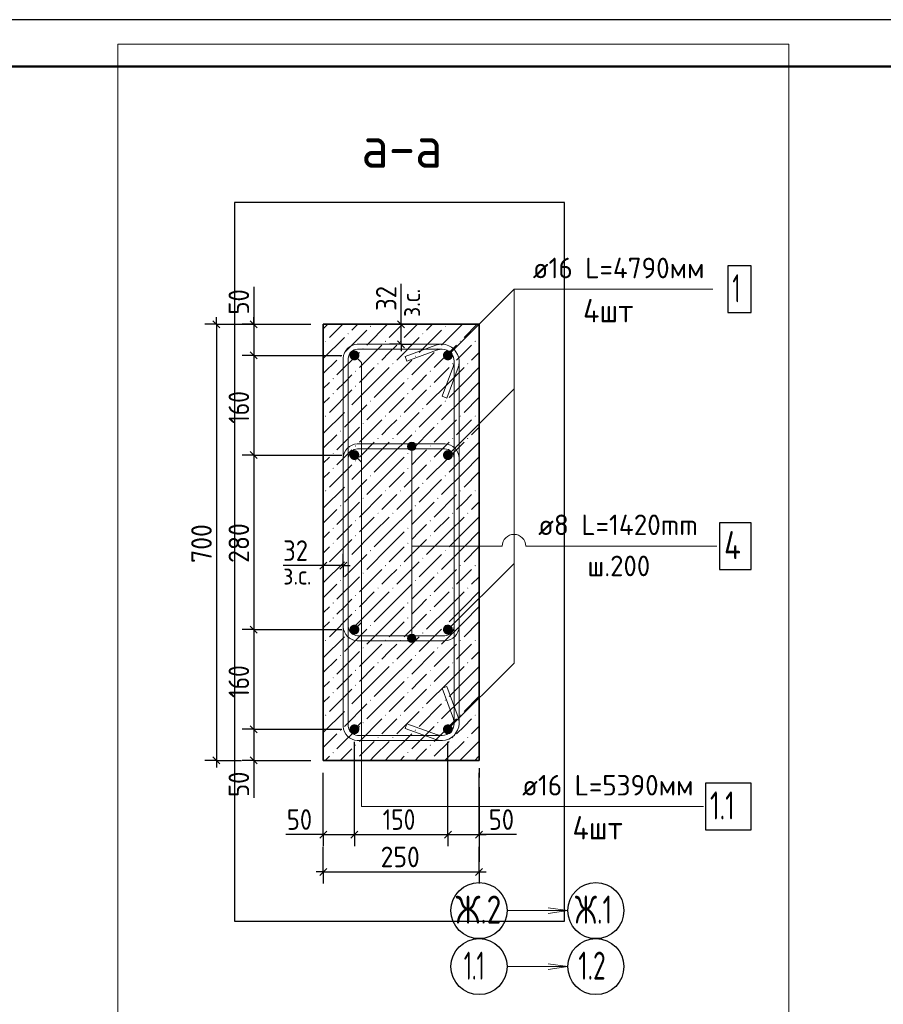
# Model space of a CAD drawing. Header units: millimetres. Extents: x 0 to 50400, y 0 to 35640.
# Tile 5 of 10: x 16471 to 27560, y 22999 to 35640. Entities that reach past the tile are written whole.
import ezdxf

# ---------------------------------------------------------------- set-up
doc = ezdxf.new("R2010")
doc.units = ezdxf.units.MM
doc.linetypes.add('______2', pattern=[324, 240, -84])
doc.linetypes.add('______5', pattern=[1320, 960, -120, 120, -120])
for name, color, linetype, lineweight in [('Standard', 7, 'Continuous', 25), ('ЖБ Пилон', 7, 'Continuous', 35), ('Заголовок чертежа', 7, 'Continuous', 25), ('Позиционная метка диаметр_ шаг', 7, 'Continuous', 13), ('Позиционная метка линия выноска', 7, 'Continuous', 13)]:
    doc.layers.add(name, color=color, linetype=linetype, lineweight=lineweight)
for name, color, linetype, true_color in [('Оси', 7, '______5', 0x656565), ('Стена фоновая арматура Х1', 7, '______2', 0xa0a0a0), ('Стена Хомут', 7, '______2', 0xa0a0a0)]:
    doc.layers.add(name, color=color, linetype=linetype, true_color=true_color)
doc.layers.add('Размерная выноска', color=7, linetype='Continuous')
doc.styles.add('ISOCPEUR', font='txt')

msp = doc.modelspace()

# ---------------------------------------------------------------- hatches: boundary and pattern name
at = {"layer": 'ЖБ Пилон', "linetype": 'Continuous', "lineweight": 18, "transparency": 33554687}
for points in [[(20688, 31599), (20680, 31607), (20688, 31615), (20695, 31607)], [(20976, 31695), (20968, 31703), (20976, 31711), (20983, 31703)], [(21648, 31599), (21640, 31607), (21648, 31615), (21655, 31607)], [(21936, 31695), (21928, 31703), (21936, 31711), (21943, 31703)], [(20400, 31503), (20392, 31511), (20400, 31519), (20407, 31511)], [(21168, 31503), (21160, 31511), (21168, 31519), (21175, 31511)], [(21360, 31503), (21352, 31511), (21360, 31519), (21367, 31511)], [(22128, 31503), (22120, 31511), (22128, 31519), (22135, 31511)], [(22320, 31503), (22312, 31511), (22320, 31519), (22327, 31511)], [(20880, 31407), (20872, 31415), (20880, 31423), (20887, 31415)], [(21840, 31407), (21832, 31415), (21840, 31423), (21847, 31415)], [(20592, 31311), (20584, 31319), (20592, 31327), (20599, 31319)], [(21072, 31215), (21064, 31223), (21072, 31231), (21079, 31223)], [(21264, 31215), (21256, 31223), (21264, 31231), (21271, 31223)], [(21552, 31311), (21544, 31319), (21552, 31327), (21559, 31319)], [(22032, 31215), (22024, 31223), (22032, 31231), (22039, 31223)], [(22224, 31215), (22216, 31223), (22224, 31231), (22231, 31223)], [(20784, 31119), (20776, 31127), (20784, 31135), (20791, 31127)], [(21744, 31119), (21736, 31127), (21744, 31135), (21751, 31127)], [(20496, 31023), (20488, 31031), (20496, 31039), (20503, 31031)], [(21456, 31023), (21448, 31031), (21456, 31039), (21463, 31031)], [(20496, 30831), (20488, 30839), (20496, 30847), (20503, 30839)], [(20784, 30927), (20776, 30935), (20784, 30943), (20791, 30935)], [(21456, 30831), (21448, 30839), (21456, 30847), (21463, 30839)], [(21744, 30927), (21736, 30935), (21744, 30943), (21751, 30935)], [(20976, 30735), (20968, 30743), (20976, 30751), (20983, 30743)], [(21936, 30735), (21928, 30743), (21936, 30751), (21943, 30743)], [(20688, 30639), (20680, 30647), (20688, 30655), (20695, 30647)], [(21648, 30639), (21640, 30647), (21648, 30655), (21655, 30647)], [(20400, 30543), (20392, 30551), (20400, 30559), (20407, 30551)], [(21168, 30543), (21160, 30551), (21168, 30559), (21175, 30551)], [(21360, 30543), (21352, 30551), (21360, 30559), (21367, 30551)], [(22128, 30543), (22120, 30551), (22128, 30559), (22135, 30551)], [(22320, 30543), (22312, 30551), (22320, 30559), (22327, 30551)], [(20592, 30351), (20584, 30359), (20592, 30367), (20599, 30359)], [(20880, 30447), (20872, 30455), (20880, 30463), (20887, 30455)], [(21552, 30351), (21544, 30359), (21552, 30367), (21559, 30359)], [(21840, 30447), (21832, 30455), (21840, 30463), (21847, 30455)], [(21072, 30255), (21064, 30263), (21072, 30271), (21079, 30263)], [(21264, 30255), (21256, 30263), (21264, 30271), (21271, 30263)], [(22032, 30255), (22024, 30263), (22032, 30271), (22039, 30263)], [(22224, 30255), (22216, 30263), (22224, 30271), (22231, 30263)], [(20784, 30159), (20776, 30167), (20784, 30175), (20791, 30167)], [(21744, 30159), (21736, 30167), (21744, 30175), (21751, 30167)], [(20496, 30063), (20488, 30071), (20496, 30079), (20503, 30071)], [(20784, 29967), (20776, 29975), (20784, 29983), (20791, 29975)], [(21456, 30063), (21448, 30071), (21456, 30079), (21463, 30071)], [(21744, 29967), (21736, 29975), (21744, 29983), (21751, 29975)], [(20496, 29871), (20488, 29879), (20496, 29887), (20503, 29879)], [(21456, 29871), (21448, 29879), (21456, 29887), (21463, 29879)], [(20976, 29775), (20968, 29783), (20976, 29791), (20983, 29783)], [(21936, 29775), (21928, 29783), (21936, 29791), (21943, 29783)], [(20400, 29583), (20392, 29591), (20400, 29599), (20407, 29591)], [(20688, 29679), (20680, 29687), (20688, 29695), (20695, 29687)], [(21168, 29583), (21160, 29591), (21168, 29599), (21175, 29591)], [(21360, 29583), (21352, 29591), (21360, 29599), (21367, 29591)], [(21648, 29679), (21640, 29687), (21648, 29695), (21655, 29687)], [(22128, 29583), (22120, 29591), (22128, 29599), (22135, 29591)], [(22320, 29583), (22312, 29591), (22320, 29599), (22327, 29591)], [(20880, 29487), (20872, 29495), (20880, 29503), (20887, 29495)], [(21840, 29487), (21832, 29495), (21840, 29503), (21847, 29495)], [(20592, 29391), (20584, 29399), (20592, 29407), (20599, 29399)], [(21552, 29391), (21544, 29399), (21552, 29407), (21559, 29399)], [(20784, 29199), (20776, 29207), (20784, 29215), (20791, 29207)], [(21072, 29295), (21064, 29303), (21072, 29311), (21079, 29303)], [(21264, 29295), (21256, 29303), (21264, 29311), (21271, 29303)], [(21744, 29199), (21736, 29207), (21744, 29215), (21751, 29207)], [(22032, 29295), (22024, 29303), (22032, 29311), (22039, 29303)], [(22224, 29295), (22216, 29303), (22224, 29311), (22231, 29303)], [(20496, 29103), (20488, 29111), (20496, 29119), (20503, 29111)], [(21456, 29103), (21448, 29111), (21456, 29119), (21463, 29111)], [(20784, 29007), (20776, 29015), (20784, 29023), (20791, 29015)], [(21744, 29007), (21736, 29015), (21744, 29023), (21751, 29015)], [(20496, 28911), (20488, 28919), (20496, 28927), (20503, 28919)], [(20976, 28815), (20968, 28823), (20976, 28831), (20983, 28823)], [(21456, 28911), (21448, 28919), (21456, 28927), (21463, 28919)], [(21936, 28815), (21928, 28823), (21936, 28831), (21943, 28823)], [(20688, 28719), (20680, 28727), (20688, 28735), (20695, 28727)], [(21648, 28719), (21640, 28727), (21648, 28735), (21655, 28727)], [(20400, 28623), (20392, 28631), (20400, 28639), (20407, 28631)], [(21168, 28623), (21160, 28631), (21168, 28639), (21175, 28631)], [(21360, 28623), (21352, 28631), (21360, 28639), (21367, 28631)], [(22128, 28623), (22120, 28631), (22128, 28639), (22135, 28631)], [(22320, 28623), (22312, 28631), (22320, 28639), (22327, 28631)], [(20592, 28431), (20584, 28439), (20592, 28447), (20599, 28439)], [(20880, 28527), (20872, 28535), (20880, 28543), (20887, 28535)], [(21552, 28431), (21544, 28439), (21552, 28447), (21559, 28439)], [(21840, 28527), (21832, 28535), (21840, 28543), (21847, 28535)], [(21072, 28335), (21064, 28343), (21072, 28351), (21079, 28343)], [(21264, 28335), (21256, 28343), (21264, 28351), (21271, 28343)], [(22032, 28335), (22024, 28343), (22032, 28351), (22039, 28343)], [(22224, 28335), (22216, 28343), (22224, 28351), (22231, 28343)], [(20784, 28239), (20776, 28247), (20784, 28255), (20791, 28247)], [(21744, 28239), (21736, 28247), (21744, 28255), (21751, 28247)], [(20496, 28143), (20488, 28151), (20496, 28159), (20503, 28151)], [(20784, 28047), (20776, 28055), (20784, 28063), (20791, 28055)], [(21456, 28143), (21448, 28151), (21456, 28159), (21463, 28151)], [(21744, 28047), (21736, 28055), (21744, 28063), (21751, 28055)], [(20496, 27951), (20488, 27959), (20496, 27967), (20503, 27959)], [(21456, 27951), (21448, 27959), (21456, 27967), (21463, 27959)], [(20976, 27855), (20968, 27863), (20976, 27871), (20983, 27863)], [(21936, 27855), (21928, 27863), (21936, 27871), (21943, 27863)], [(20688, 27759), (20680, 27767), (20688, 27775), (20695, 27767)], [(21648, 27759), (21640, 27767), (21648, 27775), (21655, 27767)], [(20400, 27663), (20392, 27671), (20400, 27679), (20407, 27671)], [(20880, 27567), (20872, 27575), (20880, 27583), (20887, 27575)], [(21168, 27663), (21160, 27671), (21168, 27679), (21175, 27671)], [(21360, 27663), (21352, 27671), (21360, 27679), (21367, 27671)], [(21840, 27567), (21832, 27575), (21840, 27583), (21847, 27575)], [(22128, 27663), (22120, 27671), (22128, 27679), (22135, 27671)], [(22320, 27663), (22312, 27671), (22320, 27679), (22327, 27671)], [(20592, 27471), (20584, 27479), (20592, 27487), (20599, 27479)], [(21552, 27471), (21544, 27479), (21552, 27487), (21559, 27479)], [(21072, 27375), (21064, 27383), (21072, 27391), (21079, 27383)], [(21264, 27375), (21256, 27383), (21264, 27391), (21271, 27383)], [(22032, 27375), (22024, 27383), (22032, 27391), (22039, 27383)], [(22224, 27375), (22216, 27383), (22224, 27391), (22231, 27383)], [(20496, 27183), (20488, 27191), (20496, 27199), (20503, 27191)], [(20784, 27279), (20776, 27287), (20784, 27295), (20791, 27287)], [(21456, 27183), (21448, 27191), (21456, 27199), (21463, 27191)], [(21744, 27279), (21736, 27287), (21744, 27295), (21751, 27287)], [(20784, 27087), (20776, 27095), (20784, 27103), (20791, 27095)], [(21744, 27087), (21736, 27095), (21744, 27103), (21751, 27095)], [(20496, 26991), (20488, 26999), (20496, 27007), (20503, 26999)], [(21456, 26991), (21448, 26999), (21456, 27007), (21463, 26999)], [(20688, 26799), (20680, 26807), (20688, 26815), (20695, 26807)], [(20976, 26895), (20968, 26903), (20976, 26911), (20983, 26903)], [(21648, 26799), (21640, 26807), (21648, 26815), (21655, 26807)], [(21936, 26895), (21928, 26903), (21936, 26911), (21943, 26903)], [(20400, 26703), (20392, 26711), (20400, 26719), (20407, 26711)], [(21168, 26703), (21160, 26711), (21168, 26719), (21175, 26711)], [(21360, 26703), (21352, 26711), (21360, 26719), (21367, 26711)], [(22128, 26703), (22120, 26711), (22128, 26719), (22135, 26711)], [(22320, 26703), (22312, 26711), (22320, 26719), (22327, 26711)], [(20880, 26607), (20872, 26615), (20880, 26623), (20887, 26615)], [(21840, 26607), (21832, 26615), (21840, 26623), (21847, 26615)], [(20592, 26511), (20584, 26519), (20592, 26527), (20599, 26519)], [(21072, 26415), (21064, 26423), (21072, 26431), (21079, 26423)], [(21264, 26415), (21256, 26423), (21264, 26431), (21271, 26423)], [(21552, 26511), (21544, 26519), (21552, 26527), (21559, 26519)], [(22032, 26415), (22024, 26423), (22032, 26431), (22039, 26423)], [(22224, 26415), (22216, 26423), (22224, 26431), (22231, 26423)], [(20784, 26319), (20776, 26327), (20784, 26335), (20791, 26327)], [(21744, 26319), (21736, 26327), (21744, 26335), (21751, 26327)], [(20496, 26223), (20488, 26231), (20496, 26239), (20503, 26231)], [(21456, 26223), (21448, 26231), (21456, 26239), (21463, 26231)], [(20780, 26130), (20776, 26135), (20784, 26143), (20791, 26135), (20787, 26130)], [(21740, 26130), (21736, 26135), (21744, 26143), (21751, 26135), (21747, 26130)]]:
    msp.add_hatch(color=7, dxfattribs=at).paths.add_polyline_path(points, flags=16)
at = {"layer": 'Позиционная метка линия выноска', "linetype": 'Continuous', "lineweight": 13, "transparency": 33554687}
for points in [[(21478, 30209), (21532, 30209), (21505, 30216)], [(21552, 30189), (21459, 30189), (21451, 30162)], [(21552, 30189), (21451, 30162), (21559, 30162)], [(21559, 30162), (21451, 30162), (21459, 30135)], [(21532, 30209), (21478, 30209), (21459, 30189)], [(21532, 30209), (21459, 30189), (21552, 30189)], [(21559, 30162), (21459, 30135), (21552, 30135)], [(21552, 30135), (21459, 30135), (21478, 30116)], [(21552, 30135), (21478, 30116), (21532, 30116)], [(21532, 30116), (21478, 30116), (21505, 30108)], [(21451, 27698), (21559, 27698), (21552, 27725)], [(21451, 27698), (21552, 27725), (21459, 27725)], [(21459, 27671), (21559, 27698), (21451, 27698)], [(21459, 27725), (21552, 27725), (21532, 27745)], [(21459, 27725), (21532, 27745), (21478, 27745)], [(21459, 27671), (21552, 27671), (21559, 27698)], [(21478, 27745), (21532, 27745), (21505, 27752)], [(21478, 27652), (21552, 27671), (21459, 27671)], [(21478, 27652), (21532, 27652), (21552, 27671)], [(21532, 27652), (21478, 27652), (21505, 27644)]]:
    msp.add_hatch(color=7, dxfattribs=at).paths.add_polyline_path(points)
at = {"layer": 'Стена фоновая арматура Х1', "linetype": 'Continuous', "lineweight": 18, "transparency": 33554687}
for points in [[(20833, 31330), (20828, 31355), (20815, 31376), (20794, 31389), (20769, 31394), (20745, 31389), (20724, 31376), (20710, 31355), (20705, 31330), (20710, 31306), (20724, 31285), (20745, 31271), (20769, 31266), (20794, 31271), (20815, 31285), (20828, 31306)], [(22033, 31330), (22028, 31355), (22015, 31376), (21994, 31389), (21969, 31394), (21945, 31389), (21924, 31376), (21910, 31355), (21905, 31330), (21910, 31306), (21924, 31285), (21945, 31271), (21969, 31266), (21994, 31271), (22015, 31285), (22028, 31306)], [(20833, 30050), (20828, 30075), (20815, 30096), (20794, 30109), (20769, 30114), (20745, 30109), (20724, 30096), (20710, 30075), (20705, 30050), (20710, 30026), (20724, 30005), (20745, 29991), (20769, 29986), (20794, 29991), (20815, 30005), (20828, 30026)], [(22033, 30050), (22028, 30075), (22015, 30096), (21994, 30109), (21969, 30114), (21945, 30109), (21924, 30096), (21910, 30075), (21905, 30050), (21910, 30026), (21924, 30005), (21945, 29991), (21969, 29986), (21994, 29991), (22015, 30005), (22028, 30026)], [(20833, 27810), (20828, 27835), (20815, 27856), (20794, 27869), (20769, 27874), (20745, 27869), (20724, 27856), (20710, 27835), (20705, 27810), (20710, 27786), (20724, 27765), (20745, 27751), (20769, 27746), (20794, 27751), (20815, 27765), (20828, 27786)], [(22033, 27810), (22028, 27835), (22015, 27856), (21994, 27869), (21969, 27874), (21945, 27869), (21924, 27856), (21910, 27835), (21905, 27810), (21910, 27786), (21924, 27765), (21945, 27751), (21969, 27746), (21994, 27751), (22015, 27765), (22028, 27786)], [(20833, 26530), (20828, 26555), (20815, 26576), (20794, 26589), (20769, 26594), (20745, 26589), (20724, 26576), (20710, 26555), (20705, 26530), (20710, 26506), (20724, 26485), (20745, 26471), (20769, 26466), (20794, 26471), (20815, 26485), (20828, 26506)], [(22033, 26530), (22028, 26555), (22015, 26576), (21994, 26589), (21969, 26594), (21945, 26589), (21924, 26576), (21910, 26555), (21905, 26530), (21910, 26506), (21924, 26485), (21945, 26471), (21969, 26466), (21994, 26471), (22015, 26485), (22028, 26506)]]:
    msp.add_hatch(color=7, dxfattribs=at).paths.add_polyline_path(points)

# ---------------------------------------------------------------- linework, layer by layer
at = {"layer": 'Standard', "color": 7, "linetype": 'Continuous', "lineweight": -3, "transparency": 33554687}
for p, q in [((18997, 31730), (18847, 31730)), ((18997, 31730), (18997, 31820)), ((18997, 31730), (19147, 31730)), ((18997, 31730), (20209, 31730)), ((19477, 31730), (19327, 31730)), ((19477, 31730), (19477, 31820)), ((19477, 31730), (19627, 31730)), ((19477, 31730), (20209, 31730)), ((19477, 31730), (19477, 31330)), ((21369, 31730), (21219, 31730)), ((21369, 31730), (21369, 31820)), ((21369, 31730), (21519, 31730)), ((21369, 31474), (21369, 31730)), ((21369, 31474), (21219, 31474)), ((21369, 31474), (21519, 31474)), ((21369, 31474), (21369, 31384)), ((19477, 31330), (19327, 31330)), ((19477, 31330), (19627, 31330)), ((19477, 31330), (20609, 31330)), ((19477, 31330), (19477, 30050)), ((19477, 30050), (19327, 30050)), ((19477, 30050), (19627, 30050)), ((19477, 30050), (20609, 30050)), ((19477, 30050), (19477, 27810)), ((20369, 28632), (20369, 28782)), ((20626, 28632), (20626, 28782)), ((20369, 28632), (20279, 28632)), ((20369, 28632), (20369, 28482)), ((20626, 28632), (20369, 28632)), ((20626, 28632), (20626, 28482)), ((20626, 28632), (20716, 28632)), ((19477, 27810), (19327, 27810)), ((19477, 27810), (19627, 27810)), ((19477, 27810), (20609, 27810)), ((19477, 27810), (19477, 26530)), ((19477, 26530), (19327, 26530)), ((19477, 26530), (19627, 26530)), ((19477, 26530), (20609, 26530)), ((19477, 26530), (19477, 26130)), ((18997, 26130), (18847, 26130)), ((18997, 26130), (19147, 26130)), ((18997, 26130), (19317, 26130)), ((18997, 26130), (18997, 26040)), ((19477, 26130), (19327, 26130)), ((19477, 26130), (19627, 26130)), ((19477, 26130), (20209, 26130)), ((19477, 26130), (19477, 26040)), ((20369, 25179), (20369, 25329)), ((20769, 25179), (20769, 25329)), ((21969, 25179), (21969, 25329)), ((22369, 25179), (22369, 25329)), ((20369, 25179), (20279, 25179)), ((20369, 25179), (20369, 25029)), ((20369, 25179), (20769, 25179)), ((20769, 25179), (20769, 25029)), ((20769, 25179), (21969, 25179)), ((21969, 25179), (21969, 25029)), ((21969, 25179), (22369, 25179)), ((22369, 25179), (22369, 25029)), ((22369, 25179), (22459, 25179)), ((20369, 24699), (20369, 25019)), ((22369, 24699), (22369, 25019)), ((20369, 24699), (20369, 24849)), ((22369, 24699), (22369, 24849)), ((20369, 24699), (20279, 24699)), ((20369, 24699), (20369, 24549)), ((20369, 24699), (22369, 24699)), ((22369, 24699), (22369, 24549)), ((22369, 24699), (22459, 24699))]:
    msp.add_line(p, q, dxfattribs=at)
at = {"layer": 'Standard', "color": 7, "linetype": 'Continuous', "lineweight": 25, "transparency": 33554687}
for p, q in [((18952, 31775), (19042, 31685)), ((19432, 31775), (19522, 31685)), ((21414, 31685), (21324, 31775)), ((21414, 31429), (21324, 31519)), ((19432, 31375), (19522, 31285)), ((19432, 30095), (19522, 30005)), ((20414, 28677), (20324, 28587)), ((20671, 28677), (20581, 28587)), ((19432, 27855), (19522, 27765)), ((19432, 26575), (19522, 26485)), ((18952, 26175), (19042, 26085)), ((19432, 26175), (19522, 26085)), ((20324, 25134), (20414, 25224)), ((20724, 25134), (20814, 25224)), ((21924, 25134), (22014, 25224)), ((22324, 25134), (22414, 25224)), ((20324, 24654), (20414, 24744)), ((22324, 24654), (22414, 24744))]:
    msp.add_line(p, q, dxfattribs=at)
msp.add_lwpolyline([(0, 0), (50400, 0), (50400, 35640), (0, 35640), (0, 0)], close=True, dxfattribs=at)
at = {"layer": 'Standard', "color": 7, "linetype": 'Continuous', "lineweight": 13, "transparency": 33554687}
for points in [[(50400, 35640), (0, 35640), (0, 0), (50400, 0), (50400, 35640)], [(50400, 35640), (0, 35640), (0, 0), (50400, 0), (50400, 35640)], [(26346, 35324), (17730, 35324), (17730, 22046), (26346, 22046), (26346, 35324)]]:
    msp.add_lwpolyline(points, dxfattribs=at)
at = {"layer": 'Standard', "color": 7, "linetype": 'Continuous', "lineweight": 50, "transparency": 33554687}
msp.add_lwpolyline([(2400, 35040), (49800, 35040), (49800, 600), (2400, 600), (2400, 35040)], close=True, dxfattribs=at)
at = {"layer": 'Standard', "color": 254, "linetype": 'Continuous', "lineweight": -3, "true_color": 0xc4c4ff, "transparency": 33554687}
msp.add_lwpolyline([(23468, 24066), (23468, 33292), (19228, 33292), (19228, 24066), (23468, 24066)], dxfattribs=at)
at = {"layer": 'Standard', "color": 7, "linetype": 'Continuous', "lineweight": -3, "transparency": 33554687}
for points in [[(18997, 31730), (18997, 28577), (18997, 28577), (18997, 26130)], [(20769, 25179), (20769, 25200), (20769, 25200), (20769, 25200), (20769, 25200), (20769, 26370)], [(21969, 25179), (21969, 25200), (21969, 25200), (21969, 26370)], [(20369, 25179), (20369, 25200), (20369, 25200), (20369, 25200), (20369, 25200), (20369, 25970)], [(22369, 25179), (22369, 25200), (22369, 25200), (22369, 25970)]]:
    msp.add_lwpolyline(points, dxfattribs=at)
at = {"layer": 'ЖБ Пилон', "color": 9, "linetype": 'Continuous', "lineweight": 18, "true_color": 0xc7c7c7, "transparency": 33554687}
for p, q in [((20369, 31673), (20427, 31730)), ((20448, 31559), (20619, 31730)), ((20811, 31730), (20736, 31655)), ((21195, 31730), (20928, 31463)), ((21216, 31559), (21387, 31730)), ((21408, 31559), (21579, 31730)), ((21771, 31730), (21696, 31655)), ((22155, 31730), (21888, 31463)), ((22176, 31559), (22347, 31730)), ((20640, 31367), (20928, 31655)), ((21600, 31367), (21888, 31655)), ((20369, 31289), (20640, 31559)), ((21312, 31271), (21600, 31559)), ((22368, 31559), (22369, 31561)), ((20544, 31079), (20832, 31367)), ((20832, 31175), (21120, 31463)), ((21216, 31367), (21120, 31271)), ((21312, 31463), (21216, 31367)), ((21504, 31079), (21792, 31367)), ((21792, 31175), (22080, 31463)), ((22176, 31367), (22080, 31271)), ((22272, 31463), (22176, 31367)), ((22272, 31271), (22369, 31369)), ((20369, 31097), (20544, 31271)), ((21216, 30983), (21504, 31271)), ((20832, 30983), (21024, 31175)), ((21024, 30983), (21216, 31175)), ((21792, 30983), (21984, 31175)), ((21984, 30983), (22176, 31175)), ((22176, 30983), (22369, 31177)), ((20369, 30905), (20448, 30983)), ((20640, 30983), (20544, 30887)), ((20736, 31079), (20640, 30983)), ((21024, 30983), (20736, 30695)), ((21024, 30791), (21216, 30983)), ((21216, 30791), (21408, 30983)), ((21600, 30983), (21504, 30887)), ((21696, 31079), (21600, 30983)), ((21984, 30983), (21696, 30695)), ((21984, 30791), (22176, 30983)), ((22176, 30791), (22368, 30983)), ((20448, 30599), (20736, 30887)), ((21408, 30599), (21696, 30887)), ((20369, 30713), (20448, 30791)), ((21216, 30791), (20928, 30503)), ((21216, 30599), (21408, 30791)), ((22176, 30791), (21888, 30503)), ((22176, 30599), (22368, 30791)), ((20369, 30329), (20640, 30599)), ((20640, 30407), (20928, 30695)), ((21312, 30311), (21600, 30599)), ((21600, 30407), (21888, 30695)), ((22368, 30599), (22369, 30601)), ((20832, 30215), (21120, 30503)), ((21312, 30503), (21216, 30407)), ((21792, 30215), (22080, 30503)), ((22272, 30503), (22176, 30407)), ((20544, 30119), (20832, 30407)), ((21216, 30407), (21120, 30311)), ((21504, 30119), (21792, 30407)), ((22176, 30407), (22080, 30311)), ((22272, 30311), (22369, 30409)), ((20369, 30137), (20544, 30311)), ((20832, 30023), (21024, 30215)), ((21024, 30023), (21216, 30215)), ((21216, 30023), (21504, 30311)), ((21792, 30023), (21984, 30215)), ((21984, 30023), (22176, 30215)), ((22176, 30023), (22369, 30217)), ((20736, 30119), (20640, 30023)), ((21696, 30119), (21600, 30023)), ((20369, 29945), (20448, 30023)), ((20640, 30023), (20544, 29927)), ((21024, 30023), (20736, 29735)), ((21024, 29831), (21216, 30023)), ((21216, 29831), (21408, 30023)), ((21600, 30023), (21504, 29927)), ((21984, 30023), (21696, 29735)), ((21984, 29831), (22176, 30023)), ((22176, 29831), (22368, 30023)), ((20448, 29639), (20736, 29927)), ((21408, 29639), (21696, 29927)), ((20369, 29753), (20448, 29831)), ((20640, 29447), (20928, 29735)), ((21216, 29831), (20928, 29543)), ((21216, 29639), (21408, 29831)), ((21600, 29447), (21888, 29735)), ((22176, 29831), (21888, 29543)), ((22176, 29639), (22368, 29831)), ((20369, 29369), (20640, 29639)), ((21312, 29351), (21600, 29639)), ((22368, 29639), (22369, 29641)), ((20832, 29255), (21120, 29543)), ((21312, 29543), (21216, 29447)), ((21792, 29255), (22080, 29543)), ((22272, 29543), (22176, 29447)), ((20369, 29177), (20544, 29351)), ((20544, 29159), (20832, 29447)), ((21216, 29447), (21120, 29351)), ((21216, 29063), (21504, 29351)), ((21504, 29159), (21792, 29447)), ((22176, 29447), (22080, 29351)), ((22272, 29351), (22369, 29449)), ((20832, 29063), (21024, 29255)), ((21024, 29063), (21216, 29255)), ((21792, 29063), (21984, 29255)), ((21984, 29063), (22176, 29255)), ((22176, 29063), (22369, 29257)), ((20736, 29159), (20640, 29063)), ((21696, 29159), (21600, 29063)), ((20369, 28985), (20448, 29063)), ((20448, 28679), (20736, 28967)), ((20640, 29063), (20544, 28967)), ((21024, 29063), (20736, 28775)), ((21024, 28871), (21216, 29063)), ((21216, 28871), (21408, 29063)), ((21408, 28679), (21696, 28967)), ((21600, 29063), (21504, 28967)), ((21984, 29063), (21696, 28775)), ((21984, 28871), (22176, 29063)), ((22176, 28871), (22368, 29063)), ((20369, 28793), (20448, 28871)), ((21216, 28871), (20928, 28583)), ((21216, 28679), (21408, 28871)), ((22176, 28871), (21888, 28583)), ((22176, 28679), (22368, 28871)), ((20640, 28487), (20928, 28775)), ((21600, 28487), (21888, 28775)), ((20369, 28409), (20640, 28679)), ((20832, 28295), (21120, 28583)), ((21312, 28583), (21216, 28487)), ((21312, 28391), (21600, 28679)), ((21792, 28295), (22080, 28583)), ((22272, 28583), (22176, 28487)), ((22368, 28679), (22369, 28681)), ((20544, 28199), (20832, 28487)), ((21216, 28487), (21120, 28391)), ((21504, 28199), (21792, 28487)), ((22176, 28487), (22080, 28391)), ((22272, 28391), (22369, 28489)), ((20369, 28217), (20544, 28391)), ((21216, 28103), (21504, 28391)), ((20736, 28199), (20640, 28103)), ((20832, 28103), (21024, 28295)), ((21024, 28103), (21216, 28295)), ((21696, 28199), (21600, 28103)), ((21792, 28103), (21984, 28295)), ((21984, 28103), (22176, 28295)), ((22176, 28103), (22369, 28297)), ((20369, 28025), (20448, 28103)), ((20640, 28103), (20544, 28007)), ((21024, 28103), (20736, 27815)), ((21024, 27911), (21216, 28103)), ((21216, 27911), (21408, 28103)), ((21600, 28103), (21504, 28007)), ((21984, 28103), (21696, 27815)), ((21984, 27911), (22176, 28103)), ((22176, 27911), (22368, 28103)), ((20448, 27719), (20736, 28007)), ((21408, 27719), (21696, 28007)), ((20369, 27833), (20448, 27911)), ((20640, 27527), (20928, 27815)), ((21216, 27911), (20928, 27623)), ((21216, 27719), (21408, 27911)), ((21600, 27527), (21888, 27815)), ((22176, 27911), (21888, 27623)), ((22176, 27719), (22368, 27911)), ((20369, 27449), (20640, 27719)), ((21312, 27431), (21600, 27719)), ((22368, 27719), (22369, 27721)), ((20832, 27335), (21120, 27623)), ((21312, 27623), (21216, 27527)), ((21792, 27335), (22080, 27623)), ((22272, 27623), (22176, 27527)), ((20369, 27257), (20544, 27431)), ((20544, 27239), (20832, 27527)), ((21216, 27527), (21120, 27431)), ((21216, 27143), (21504, 27431)), ((21504, 27239), (21792, 27527)), ((22176, 27527), (22080, 27431)), ((22272, 27431), (22369, 27529)), ((20832, 27143), (21024, 27335)), ((21024, 27143), (21216, 27335)), ((21792, 27143), (21984, 27335)), ((21984, 27143), (22176, 27335)), ((22176, 27143), (22369, 27337)), ((20736, 27239), (20640, 27143)), ((21696, 27239), (21600, 27143)), ((20369, 27065), (20448, 27143)), ((20640, 27143), (20544, 27047)), ((21024, 27143), (20736, 26855)), ((21024, 26951), (21216, 27143)), ((21216, 26951), (21408, 27143)), ((21600, 27143), (21504, 27047)), ((21984, 27143), (21696, 26855)), ((21984, 26951), (22176, 27143)), ((22176, 26951), (22368, 27143)), ((20369, 26873), (20448, 26951)), ((20448, 26759), (20736, 27047)), ((21216, 26951), (20928, 26663)), ((21216, 26759), (21408, 26951)), ((21408, 26759), (21696, 27047)), ((22176, 26951), (21888, 26663)), ((22176, 26759), (22368, 26951)), ((20640, 26567), (20928, 26855)), ((21600, 26567), (21888, 26855)), ((20369, 26489), (20640, 26759)), ((21312, 26471), (21600, 26759)), ((22368, 26759), (22369, 26761)), ((20544, 26279), (20832, 26567)), ((20832, 26375), (21120, 26663)), ((21216, 26567), (21120, 26471)), ((21312, 26663), (21216, 26567)), ((21504, 26279), (21792, 26567)), ((21792, 26375), (22080, 26663)), ((22176, 26567), (22080, 26471)), ((22272, 26663), (22176, 26567)), ((22272, 26471), (22369, 26569)), ((20369, 26297), (20544, 26471)), ((21216, 26183), (21504, 26471)), ((20832, 26183), (21024, 26375)), ((21024, 26183), (21216, 26375)), ((21792, 26183), (21984, 26375)), ((21984, 26183), (22176, 26375)), ((22176, 26183), (22369, 26377)), ((20395, 26130), (20448, 26183)), ((20640, 26183), (20587, 26130)), ((20736, 26279), (20640, 26183)), ((21024, 26183), (20971, 26130)), ((21163, 26130), (21216, 26183)), ((21355, 26130), (21408, 26183)), ((21600, 26183), (21547, 26130)), ((21696, 26279), (21600, 26183)), ((21984, 26183), (21931, 26130)), ((22123, 26130), (22176, 26183)), ((22315, 26130), (22368, 26183))]:
    msp.add_line(p, q, dxfattribs=at)
at = {"layer": 'ЖБ Пилон', "color": 7, "linetype": 'Continuous', "lineweight": 35, "transparency": 33554687}
for p, q in [((20369, 31730), (20369, 26130)), ((22369, 31730), (20369, 31730)), ((22369, 26130), (22369, 31730)), ((20369, 26130), (22369, 26130))]:
    msp.add_line(p, q, dxfattribs=at)
at = {"layer": 'Оси', "color": 8, "linetype": '______5', "lineweight": -3, "transparency": 33554687}
msp.add_line((22369, 27109), (22369, 24563), dxfattribs=at)
at = {"layer": 'Оси', "color": 7, "linetype": 'Continuous', "lineweight": -3, "transparency": 33554687}
for centre in [(22369, 24203), (23869, 24203), (22369, 23483), (23869, 23483)]:
    msp.add_circle(centre, 360, dxfattribs=at)
at = {"layer": 'Позиционная метка диаметр_ шаг', "color": 7, "linetype": 'Continuous', "lineweight": 25, "transparency": 33554687}
msp.add_lwpolyline([(25275, 25240), (25863, 25240), (25863, 25840), (25275, 25840), (25275, 25240)], dxfattribs=at)
at = {"layer": 'Позиционная метка линия выноска', "color": 7, "linetype": 'Continuous', "lineweight": 13, "transparency": 33554687}
for p, q in [((22002, 31363), (22818, 32179)), ((22818, 30899), (22818, 32179)), ((22818, 32179), (25371, 32179)), ((20861, 31238), (20769, 31330)), ((20861, 25540), (20861, 31238)), ((21969, 30050), (22818, 30899)), ((22818, 30899), (22818, 28659)), ((21505, 30216), (21505, 30216)), ((21451, 30162), (21451, 30162)), ((21505, 30108), (21505, 30108)), ((21559, 30162), (21559, 30162)), ((20769, 30050), (20861, 29958)), ((21505, 27698), (21505, 28882)), ((22968, 28882), (25423, 28882)), ((22818, 28659), (21969, 27810)), ((22818, 27379), (22818, 28659)), ((20769, 27810), (20861, 27902)), ((21451, 27698), (21451, 27698)), ((21505, 27752), (21505, 27752)), ((21559, 27698), (21559, 27698)), ((21505, 27644), (21505, 27644)), ((21969, 26530), (22818, 27379)), ((20769, 26530), (20861, 26622)), ((25253, 25540), (20861, 25540)), ((22729, 24203), (23509, 24203)), ((23509, 24203), (23239, 24203)), ((23509, 24203), (23257, 24239)), ((23257, 24167), (23509, 24203)), ((23509, 24203), (23509, 24203)), ((23509, 24203), (23509, 24203)), ((23509, 24203), (23509, 24203)), ((23509, 23483), (23257, 23519)), ((22729, 23483), (23509, 23483)), ((23509, 23483), (23239, 23483)), ((23257, 23447), (23509, 23483)), ((23509, 23483), (23509, 23483)), ((23509, 23483), (23509, 23483)), ((23509, 23483), (23509, 23483))]:
    msp.add_line(p, q, dxfattribs=at)
msp.add_lwpolyline([(21505, 30162), (21505, 28882), (22668, 28882)], dxfattribs=at)
for centre in [(21505, 30162), (21505, 27698)]:
    msp.add_circle(centre, 54, dxfattribs=at)
at = {"layer": 'Позиционная метка линия выноска', "color": 7, "linetype": 'Continuous', "lineweight": 18, "transparency": 33554687}
msp.add_arc((22818, 28882), 150, 0, 180, dxfattribs=at)
at = {"layer": 'Размерная выноска', "color": 7, "linetype": 'Continuous', "lineweight": -3, "transparency": 33554687}
for p, q in [((21369, 31730), (21369, 32247)), ((19477, 32210), (19477, 31730)), ((20369, 28632), (19853, 28632)), ((19477, 26130), (19477, 25650)), ((20369, 25179), (19889, 25179)), ((22849, 25179), (22369, 25179))]:
    msp.add_line(p, q, dxfattribs=at)
at = {"layer": 'Стена фоновая арматура Х1', "color": 7, "linetype": 'Continuous', "lineweight": 25, "transparency": 33554687}
msp.add_lwpolyline([(25563, 31879), (25863, 31879), (25863, 32479), (25563, 32479), (25563, 31879)], dxfattribs=at)
at = {"layer": 'Стена Хомут', "color": 36, "linetype": 'Continuous', "lineweight": 13, "true_color": 0x6e3c1e, "transparency": 33554687}
for points in [[(21897, 30805), (22040, 31197), (22042, 31203), (22044, 31210), (22046, 31216), (22047, 31222), (22048, 31229), (22049, 31236), (22049, 31242), (22049, 31249), (22049, 31256), (22045, 31285), (22036, 31315), (22021, 31341), (22002, 31363), (21980, 31382), (21954, 31397), (21924, 31406), (21895, 31410), (20809, 31410), (20787, 31407), (20764, 31400), (20743, 31388), (20726, 31374), (20712, 31357), (20700, 31336), (20692, 31313), (20689, 31290), (20689, 27850), (20692, 27828), (20700, 27805), (20712, 27784), (20726, 27767), (20743, 27753), (20764, 27741), (20787, 27733), (20809, 27730), (21929, 27730), (21952, 27733), (21975, 27741), (21996, 27753), (22013, 27767), (22027, 27784), (22039, 27805), (22046, 27828), (22049, 27850), (22049, 31256), (22045, 31285), (22036, 31315), (22021, 31341), (22002, 31363), (21980, 31382), (21954, 31397), (21924, 31406), (21895, 31410), (21888, 31410), (21881, 31410), (21875, 31410), (21868, 31409), (21861, 31408), (21855, 31407), (21849, 31405), (21842, 31403), (21836, 31401), (21444, 31258), (21422, 31318), (21815, 31462), (21823, 31464), (21832, 31467), (21841, 31469), (21850, 31471), (21859, 31472), (21869, 31473), (21878, 31474), (21887, 31474), (21900, 31474), (21939, 31469), (21980, 31455), (22017, 31434), (22048, 31409), (22073, 31378), (22094, 31341), (22108, 31300), (22113, 31261), (22113, 27846), (22109, 27813), (22097, 27779), (22080, 27747), (22058, 27721), (22032, 27700), (22001, 27682), (21966, 27671), (21934, 27666), (20805, 27666), (20772, 27671), (20738, 27682), (20706, 27700), (20680, 27721), (20659, 27747), (20641, 27779), (20630, 27813), (20625, 27846), (20625, 31295), (20630, 31327), (20641, 31362), (20659, 31393), (20680, 31419), (20706, 31441), (20738, 31458), (20772, 31470), (20805, 31474), (21900, 31474), (21939, 31469), (21980, 31455), (22017, 31434), (22048, 31409), (22073, 31378), (22094, 31341), (22108, 31300), (22113, 31261), (22113, 31248), (22113, 31239), (22112, 31230), (22111, 31220), (22110, 31211), (22108, 31202), (22106, 31193), (22103, 31184), (22101, 31176), (21957, 30783), (21897, 30805)], [(21957, 27078), (22101, 26685), (22103, 26676), (22106, 26667), (22108, 26658), (22110, 26649), (22111, 26640), (22112, 26631), (22113, 26622), (22113, 26613), (22113, 26600), (22108, 26561), (22094, 26520), (22073, 26483), (22048, 26452), (22017, 26426), (21980, 26405), (21939, 26392), (21900, 26386), (20805, 26386), (20772, 26391), (20738, 26402), (20706, 26420), (20680, 26441), (20659, 26467), (20641, 26499), (20630, 26533), (20625, 26566), (20625, 30015), (20630, 30047), (20641, 30082), (20659, 30113), (20680, 30139), (20706, 30161), (20738, 30178), (20772, 30190), (20805, 30194), (21934, 30194), (21966, 30190), (22001, 30178), (22032, 30161), (22058, 30139), (22080, 30113), (22097, 30082), (22109, 30047), (22113, 30015), (22113, 26600), (22108, 26561), (22094, 26520), (22073, 26483), (22048, 26452), (22017, 26426), (21980, 26405), (21939, 26392), (21900, 26386), (21887, 26386), (21878, 26387), (21869, 26387), (21859, 26388), (21850, 26390), (21841, 26391), (21832, 26394), (21823, 26396), (21815, 26399), (21422, 26542), (21444, 26602), (21836, 26459), (21842, 26457), (21849, 26456), (21855, 26454), (21861, 26453), (21868, 26452), (21875, 26451), (21881, 26450), (21888, 26450), (21895, 26450), (21924, 26454), (21954, 26464), (21980, 26479), (22002, 26497), (22021, 26519), (22036, 26546), (22045, 26575), (22049, 26604), (22049, 30010), (22046, 30033), (22039, 30056), (22027, 30077), (22013, 30094), (21996, 30108), (21975, 30120), (21952, 30127), (21929, 30130), (20809, 30130), (20787, 30127), (20764, 30120), (20743, 30108), (20726, 30094), (20712, 30077), (20700, 30056), (20692, 30033), (20689, 30010), (20689, 26570), (20692, 26548), (20700, 26525), (20712, 26504), (20726, 26487), (20743, 26473), (20764, 26461), (20787, 26453), (20809, 26450), (21895, 26450), (21924, 26454), (21954, 26464), (21980, 26479), (22002, 26497), (22021, 26519), (22036, 26546), (22045, 26575), (22049, 26604), (22049, 26612), (22049, 26618), (22049, 26625), (22048, 26632), (22047, 26638), (22046, 26645), (22044, 26651), (22042, 26657), (22040, 26664), (21897, 27056), (21957, 27078)]]:
    msp.add_lwpolyline(points, dxfattribs=at)
at = {"layer": 'Стена Хомут', "color": 7, "linetype": 'Continuous', "lineweight": 25, "transparency": 33554687}
msp.add_lwpolyline([(25455, 28582), (25863, 28582), (25863, 29182), (25455, 29182), (25455, 28582)], dxfattribs=at)

# ---------------------------------------------------------------- texts
at = {"layer": 'Standard', "color": 7, "linetype": 'Continuous', "lineweight": 25, "transparency": 33554687, "char_height": 264, "attachment_point": 7, "rotation": 90, "style": 'ISOCPEUR'}
for s, insert, width in [('\\W0.87;32', (21309, 31902), 484.72), ('\\W0.87;50', (19417, 31855), 484.71), ('\\W0.83;160', (19417, 30453), 610.29), ('\\W0.91;700', (18937, 28666), 674.39), ('\\W0.91;280', (19417, 28666), 674.39), ('\\W0.83;160', (19417, 26933), 610.29), ('\\W0.87;50', (19417, 25662), 484.71)]:
    msp.add_mtext(s, dxfattribs=dict(at, insert=insert, width=width))
at = {"layer": 'Standard', "color": 7, "linetype": 'Continuous', "lineweight": 18, "transparency": 33554687, "insert": (21613, 31824), "char_height": 240, "width": 551.93, "attachment_point": 7, "rotation": 90, "style": 'ISOCPEUR'}
msp.add_mtext('\\W0.90;з.с.', dxfattribs=at)
at = {"layer": 'Standard', "color": 7, "linetype": 'Continuous', "lineweight": 25, "transparency": 33554687, "char_height": 264, "attachment_point": 7, "style": 'ISOCPEUR'}
for s, insert, width in [('\\W0.87;32', (19854, 28692), 484.71), ('\\W0.87;50', (19901, 25239), 484.71), ('\\W0.83;150', (21132, 25239), 610.29), ('\\W0.87;50', (22494, 25239), 484.71), ('\\W0.91;250', (21105, 24759), 674.39)]:
    msp.add_mtext(s, dxfattribs=dict(at, insert=insert, width=width))
at = {"layer": 'Standard', "color": 7, "linetype": 'Continuous', "lineweight": 18, "transparency": 33554687, "insert": (19855, 28388), "char_height": 240, "width": 551.93, "attachment_point": 7, "style": 'ISOCPEUR'}
msp.add_mtext('\\W0.90;з.с.', dxfattribs=at)
at = {"layer": 'Заголовок чертежа', "color": 7, "linetype": 'Continuous', "lineweight": 50, "transparency": 33554687, "insert": (20859, 33739), "char_height": 540, "width": 1489.56, "attachment_point": 7, "style": 'ISOCPEUR'}
msp.add_mtext('\\W0.92;а-а', dxfattribs=at)
at = {"layer": 'Оси', "color": 7, "linetype": 'Continuous', "lineweight": 25, "transparency": 33554687, "char_height": 360, "attachment_point": 7, "style": 'ISOCPEUR'}
for s, insert, width in [('\\W0.76;Ж.2', (22069, 24035), 736.02), ('\\W0.68;Ж.1', (23599, 24035), 662.6), ('\\W0.57;1.1', (22174, 23315), 492.49), ('\\W0.66;1.2', (23644, 23315), 568.07)]:
    msp.add_mtext(s, dxfattribs=dict(at, insert=insert, width=width))
at = {"layer": 'Позиционная метка диаметр_ шаг', "color": 7, "linetype": 'Continuous', "lineweight": 25, "transparency": 33554687, "attachment_point": 7, "style": 'ISOCPEUR'}
for s, insert, char_height, width in [('\\W0.93;4шт', (23705, 31755), 300, 919.02), ('\\W0.68;1.1', (25335, 25372), 360, 591), ('\\W0.93;4шт', (23569, 25116), 300, 919.01)]:
    msp.add_mtext(s, dxfattribs=dict(at, insert=insert, char_height=char_height, width=width))
at = {"layer": 'Стена фоновая арматура Х1', "color": 7, "linetype": 'Continuous', "lineweight": 13, "transparency": 33554687, "attachment_point": 7, "style": 'ISOCPEUR'}
for s, insert, char_height, width in [('\\W0.96;ø16 L=4790мм ', (23059, 32320), 264, 2554.11), ('\\W0.56;1', (25623, 32011), 360, 280), ('\\W0.96;ø16 L=5390мм ', (22923, 25680), 264, 2527.6)]:
    msp.add_mtext(s, dxfattribs=dict(at, insert=insert, char_height=char_height, width=width))
at = {"layer": 'Стена Хомут', "color": 7, "linetype": 'Continuous', "lineweight": 13, "transparency": 33554687, "attachment_point": 7, "style": 'ISOCPEUR'}
for s, insert, char_height, width in [('\\W0.96;ø8 L=1420mm ', (23128, 29023), 264, 2422.06), ('\\W0.80;4', (25515, 28714), 360, 431.8), ('\\W0.95;ш.200 ', (23761, 28495), 264, 1154.56)]:
    msp.add_mtext(s, dxfattribs=dict(at, insert=insert, char_height=char_height, width=width))

doc.saveas('drawing.dxf')
